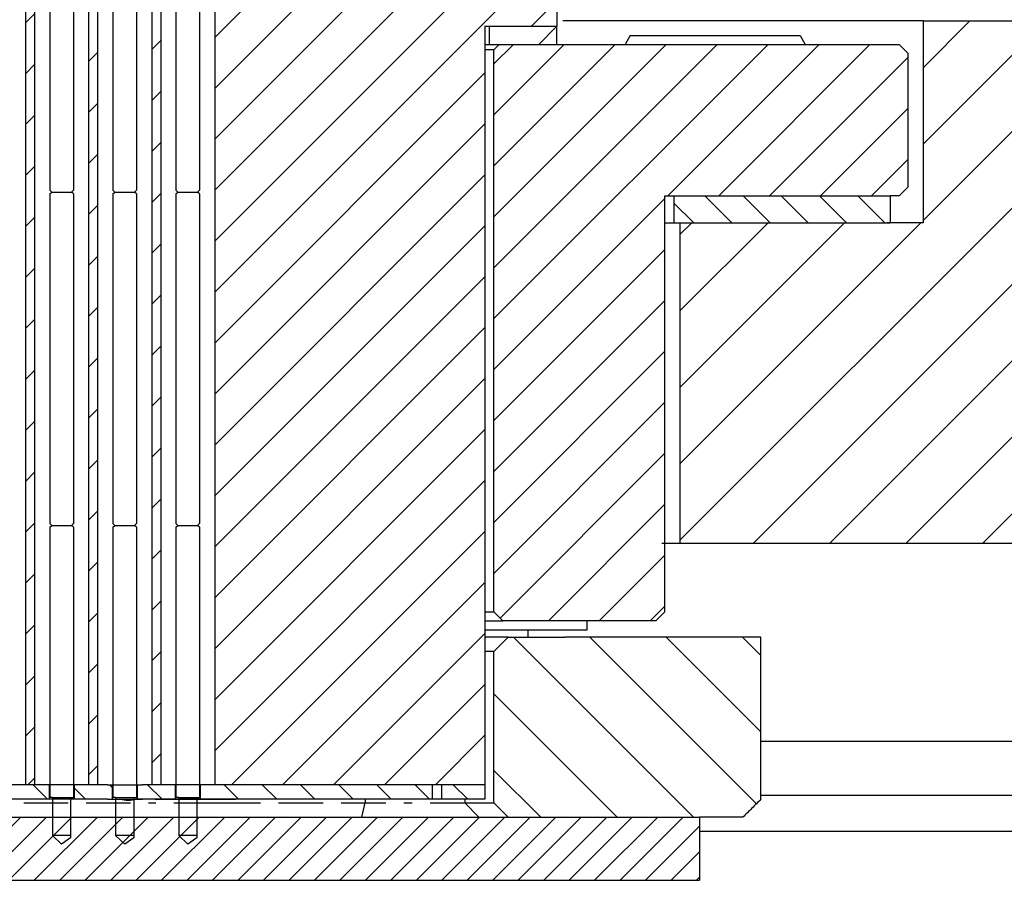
# Model space of a CAD drawing. Extents: x -1809 to 6113, y -4129 to 1471.
# Tile 20 of 197: x 104 to 159, y -2823 to -2775. Entities that reach past the tile are written whole.
import ezdxf

# ---------------------------------------------------------------- set-up
doc = ezdxf.new("R2010")
doc.units = 0
doc.linetypes.add('DASHED', pattern=[15, 7, -8])
doc.layers.get('0').update_dxf_attribs({"linetype": 'CONTINUOUS'})
doc.layers.add('1', color=7, linetype='CONTINUOUS')
pattern_1 = [(45, (-1117.57, -6268.1354), (-1.4142136, 1.4142136), [])]
pattern_2 = [(315, (-1117.57, -6268.1354), (1.0606602, 1.0606602), [])]

# ---------------------------------------------------------------- blocks, each defined once
blk = doc.blocks.new('Z-STACK', base_point=(-660.966, -2918.356))
at = {"linetype": 'CONTINUOUS'}
h = blk.add_hatch(dxfattribs=at)
h.set_pattern_fill('USER', color=1, scale=2, angle=45, pattern_type=0)
h.set_pattern_definition(pattern_1)
h.paths.add_polyline_path([(104.396, -2771.343), (104.396, -2817.243), (104.896, -2817.243), (104.896, -2817.243), (104.896, -2771.343), (104.896, -2771.343), (104.492, -2771.343)])
h = blk.add_hatch(dxfattribs=at)
h.set_pattern_fill('USER', color=1, scale=2, angle=45, pattern_type=0)
h.set_pattern_definition(pattern_1)
h.paths.add_polyline_path([(108.396, -2817.243), (107.896, -2817.243), (107.896, -2771.343), (108.396, -2771.343), (108.396, -2771.343), (108.396, -2817.243)])
h = blk.add_hatch(dxfattribs=at)
h.set_pattern_fill('USER', color=1, scale=2, angle=45, pattern_type=0)
h.set_pattern_definition(pattern_1)
h.paths.add_polyline_path([(111.396, -2817.243), (111.896, -2817.243), (111.896, -2817.243), (111.896, -2771.343), (111.896, -2771.343), (111.396, -2771.343)])
h = blk.add_hatch(dxfattribs=at)
h.set_pattern_fill('USER', scale=5, angle=45, pattern_type=0)
h.set_pattern_definition([(45, (-1117.57, -6268.1354), (-3.535534, 3.535534), [])])
h.paths.add_polyline_path([(130.147, -2775.143), (130.147, -2776.143), (130.697, -2776.143), (133.897, -2776.143), (133.897, -2775.143), (131.077, -2775.143)])
h = blk.add_hatch(dxfattribs=at)
h.set_pattern_fill('USER', color=113, scale=2, angle=45, pattern_type=0)
h.set_pattern_definition(pattern_1)
h.paths.add_polyline_path([(130.697, -2776.143), (130.397, -2776.443), (130.397, -2807.643), (130.897, -2808.143), (134.779, -2808.143), (135.579, -2808.143), (139.397, -2808.143), (139.897, -2807.643), (139.897, -2784.543), (140.397, -2784.543), (152.397, -2784.543), (152.897, -2784.543), (153.397, -2784.043), (153.397, -2776.643), (152.897, -2776.143), (147.684, -2776.143), (138.376, -2776.143), (137.684, -2776.143), (136.876, -2776.143), (133.897, -2776.143)])
h = blk.add_hatch(dxfattribs=at)
h.set_pattern_fill('USER', scale=1.5, angle=315, pattern_type=0)
h.set_pattern_definition(pattern_2)
h.paths.add_polyline_path([(140.397, -2784.543), (152.397, -2784.543), (152.397, -2786.043), (140.397, -2786.043)])
h = blk.add_hatch(dxfattribs=at)
h.set_pattern_fill('USER', color=5, scale=1.5, angle=315, pattern_type=0)
h.set_pattern_definition(pattern_2)
h.paths.add_polyline_path([(105.696, -2817.243), (104.896, -2817.243), (104.896, -2817.243), (104.396, -2817.243), (103.596, -2817.243), (103.596, -2818.043), (105.696, -2818.043), (105.696, -2818.043), (105.696, -2817.243)])
h = blk.add_hatch(dxfattribs=at)
h.set_pattern_fill('USER', color=5, scale=1.5, angle=315, pattern_type=0)
h.set_pattern_definition(pattern_2)
h.paths.add_polyline_path([(108.396, -2817.243), (107.896, -2817.243), (107.096, -2817.243), (107.096, -2818.043), (107.513, -2818.043), (107.715, -2818.043), (107.914, -2818.043), (108.132, -2818.043), (108.346, -2818.043), (108.937, -2818.043), (109.037, -2818.043), (109.196, -2818.043), (109.196, -2818.043), (109.196, -2817.243), (109.196, -2817.243), (108.937, -2817.243), (108.396, -2817.243)])
h = blk.add_hatch(dxfattribs=at)
h.set_pattern_fill('USER', color=5, scale=1.5, angle=315, pattern_type=0)
h.set_pattern_definition(pattern_2)
h.paths.add_polyline_path([(110.877, -2818.043), (110.596, -2818.043), (110.596, -2817.243), (110.877, -2817.243), (111.396, -2817.243), (111.896, -2817.243), (111.896, -2817.243), (112.696, -2817.243), (112.696, -2817.243), (112.696, -2818.043), (112.696, -2818.043), (112.383, -2818.043)])
h = blk.add_hatch(dxfattribs=at)
h.set_pattern_fill('USER', color=5, scale=1.5, angle=315, pattern_type=0)
h.set_pattern_definition(pattern_2)
h.paths.add_polyline_path([(125.312, -2817.243), (124.715, -2817.243), (124.023, -2817.243), (123.063, -2817.243), (122.525, -2817.243), (122.387, -2817.243), (121.887, -2817.243), (121.763, -2817.243), (121.276, -2817.243), (120.523, -2817.243), (119.502, -2817.243), (119.067, -2817.243), (118.887, -2817.243), (118.387, -2817.243), (118.221, -2817.243), (117.832, -2817.243), (117.023, -2817.243), (115.947, -2817.243), (115.387, -2817.243), (114.896, -2817.243), (114.096, -2817.243), (114.096, -2818.043), (114.132, -2818.043), (114.233, -2818.043), (114.275, -2818.043), (114.634, -2818.043), (114.933, -2818.043), (116.683, -2818.043), (126.981, -2818.043), (126.981, -2817.243), (126.632, -2817.243), (125.976, -2817.243), (125.886, -2817.243), (125.387, -2817.243)])
h = blk.add_hatch(dxfattribs=at)
h.set_pattern_fill('USER', color=5, scale=1.5, angle=315, pattern_type=0)
h.set_pattern_definition(pattern_2)
h.paths.add_polyline_path([(126.981, -2817.243), (126.981, -2818.043), (127.514, -2818.043), (127.514, -2817.243)])
h = blk.add_hatch(dxfattribs=at)
h.set_pattern_fill('USER', color=5, scale=1.5, angle=315, pattern_type=0)
h.set_pattern_definition(pattern_2)
h.paths.add_polyline_path([(127.63, -2817.243), (127.522, -2817.243), (127.514, -2817.243), (127.514, -2818.043), (129.897, -2818.043), (129.897, -2817.243), (128.886, -2817.243)])
at = {"layer": '1', "linetype": 'CONTINUOUS'}
h = blk.add_hatch(dxfattribs=at)
h.set_pattern_fill('USER', color=1, scale=2, angle=45, pattern_type=0)
h.set_pattern_definition(pattern_1)
h.paths.add_polyline_path([(118.387, -2771.343), (118.221, -2771.343), (117.832, -2771.343), (117.023, -2771.343), (115.947, -2771.343), (115.792, -2771.343), (115.525, -2771.343), (115.387, -2771.343), (115.097, -2771.343), (114.896, -2771.343), (114.896, -2817.243), (115.387, -2817.243), (115.947, -2817.243), (117.023, -2817.243), (117.832, -2817.243), (118.221, -2817.243), (118.387, -2817.243), (118.887, -2817.243), (119.067, -2817.243), (119.502, -2817.243), (120.523, -2817.243), (121.276, -2817.243), (121.763, -2817.243), (121.887, -2817.243), (122.387, -2817.243), (122.525, -2817.243), (123.063, -2817.243), (124.023, -2817.243), (124.715, -2817.243), (125.312, -2817.243), (125.387, -2817.243), (125.886, -2817.243), (125.976, -2817.243), (126.632, -2817.243), (126.981, -2817.243), (127.514, -2817.243), (127.522, -2817.243), (127.63, -2817.243), (128.886, -2817.243), (129.897, -2817.243), (129.897, -2775.143), (130.147, -2775.143), (133.897, -2775.143), (133.897, -2769.343), (132.897, -2769.343), (132.897, -2771.343), (132.397, -2771.343), (128.886, -2771.343), (127.63, -2771.343), (127.522, -2771.343), (127.514, -2771.343), (126.981, -2771.343), (126.632, -2771.343), (125.976, -2771.343), (125.886, -2771.343), (125.387, -2771.343), (125.312, -2771.343), (124.715, -2771.343), (124.023, -2771.343), (123.063, -2771.343), (122.525, -2771.343), (122.387, -2771.343), (121.887, -2771.343), (121.763, -2771.343), (121.276, -2771.343), (120.523, -2771.343), (119.502, -2771.343), (119.067, -2771.343), (118.887, -2771.343)])
h = blk.add_hatch(dxfattribs=at)
h.set_pattern_fill('USER', color=6, scale=3, angle=45, pattern_type=0)
h.set_pattern_definition([(45, (-1117.57, -6268.1354), (-2.1213203, 2.1213203), [])])
h.paths.add_polyline_path([(252.226, -2774.843), (154.226, -2774.843), (154.226, -2786.043), (152.226, -2786.043), (148.976, -2786.043), (143.476, -2786.043), (140.726, -2786.043), (140.726, -2803.843), (174.226, -2803.843), (174.226, -2786.843), (190.226, -2786.843), (190.226, -2780.843), (242.226, -2780.843), (242.226, -2790.843), (246.226, -2790.843), (246.226, -2814.843), (196.226, -2814.843), (196.226, -2817.843), (198.226, -2819.843), (252.226, -2819.843)])
h = blk.add_hatch(dxfattribs=at)
h.set_pattern_fill('USER', color=40, scale=3, angle=135, pattern_type=0)
h.set_pattern_definition([(135, (-1117.57, -6668.1354), (-2.1213203, -2.1213203), [])])
edge = h.paths.add_edge_path()
edge.add_line((145.226, -2809.043), (136.345, -2809.043))
edge.add_line((136.345, -2809.043), (134.345, -2809.043))
edge.add_line((134.345, -2809.043), (131.197, -2809.043))
edge.add_line((131.197, -2809.043), (130.397, -2809.843))
edge.add_line((130.397, -2809.843), (130.397, -2818.243))
edge.add_line((130.397, -2818.243), (131.197, -2819.043))
edge.add_line((131.197, -2819.043), (134.345, -2819.043))
edge.add_line((134.345, -2819.043), (134.345, -2819.043))
edge.add_line((134.345, -2819.043), (136.345, -2819.043))
edge.add_line((136.345, -2819.043), (136.345, -2819.043))
edge.add_line((136.345, -2819.043), (141.821, -2819.043))
edge.add_line((141.821, -2819.043), (144.225, -2819.043))
edge.add_spline(control_points=[(144.225, -2819.043), (144.392, -2818.876), (144.725, -2818.543), (145.059, -2818.21), (145.226, -2818.043)], knot_values=[0, 0, 0, 0, 0.707598, 1.415195, 1.415195, 1.415195, 1.415195], degree=3, periodic=0)
edge.add_line((145.226, -2818.043), (145.226, -2809.043))
h = blk.add_hatch(dxfattribs=at)
h.set_pattern_fill('USER', color=4, angle=45, pattern_type=0)
h.set_pattern_definition([(45, (-1117.57, -6268.1354), (-0.70710678, 0.70710678), [])])
h.paths.add_polyline_path([(136.345, -2819.043), (136.345, -2819.043), (141.821, -2819.043), (141.821, -2822.543), (136.345, -2822.543), (134.345, -2822.543), (100.643, -2822.543), (36.397, -2822.543), (36.397, -2819.043), (44.801, -2819.043), (44.801, -2819.043), (44.869, -2819.043), (44.869, -2819.043), (46.286, -2819.043), (46.44, -2819.043), (46.908, -2819.043), (57.163, -2819.043), (71.047, -2819.043), (71.897, -2819.043), (76.093, -2819.043), (76.097, -2819.043), (76.965, -2819.043), (77.058, -2819.043), (82.705, -2819.043), (83.397, -2819.043), (84.397, -2819.043), (84.557, -2819.043), (85.758, -2819.043), (103.294, -2819.043), (104.294, -2819.043), (106.758, -2819.043), (107.758, -2819.043), (110.221, -2819.043), (111.221, -2819.043), (111.635, -2819.043), (112.635, -2819.043), (117.442, -2819.043), (118.442, -2819.043), (120.917, -2819.043), (121.917, -2819.043), (123.063, -2819.043), (125.754, -2819.043), (129.567, -2819.043), (131.197, -2819.043), (134.345, -2819.043), (134.345, -2819.043)])
at = {"color": 7, "linetype": 'CONTINUOUS'}
for p, q in [((133.897, -2769.343), (133.897, -2775.143)), ((104.396, -2771.343), (104.396, -2817.243)), ((104.896, -2771.343), (104.896, -2817.243)), ((107.896, -2771.343), (107.896, -2817.243)), ((108.396, -2771.343), (108.396, -2817.243)), ((111.396, -2771.343), (111.396, -2817.243)), ((111.896, -2771.343), (111.896, -2817.243)), ((114.896, -2771.343), (114.896, -2817.243)), ((129.897, -2775.143), (129.897, -2817.243)), ((129.897, -2775.143), (130.147, -2775.143)), ((130.147, -2776.143), (130.147, -2775.143)), ((130.147, -2775.143), (131.077, -2775.143)), ((130.147, -2775.143), (133.897, -2775.143)), ((131.077, -2775.143), (133.897, -2775.143)), ((133.897, -2776.143), (133.897, -2775.143)), ((129.897, -2776.143), (130.147, -2776.143)), ((130.147, -2776.143), (130.697, -2776.143)), ((130.697, -2776.143), (133.897, -2776.143)), ((137.972, -2775.643), (137.684, -2776.143)), ((137.972, -2775.643), (138.876, -2775.643)), ((138.876, -2775.643), (147.395, -2775.643)), ((147.395, -2775.643), (147.684, -2776.143)), ((135.579, -2808.643), (135.579, -2808.143)), ((129.897, -2808.643), (135.579, -2808.643)), ((132.279, -2808.643), (132.279, -2809.043))]:
    blk.add_line(p, q, dxfattribs=at)
at = {"color": 2, "linetype": 'CONTINUOUS'}
for p, q in [((105.746, -2770.543), (105.746, -2784.243)), ((107.046, -2770.543), (107.046, -2784.243)), ((109.246, -2770.543), (109.246, -2784.243)), ((110.546, -2770.543), (110.546, -2784.243)), ((112.746, -2770.543), (112.746, -2784.243)), ((114.046, -2770.543), (114.046, -2784.243)), ((105.746, -2784.243), (105.846, -2784.343)), ((105.746, -2784.443), (105.846, -2784.343)), ((107.046, -2784.243), (106.946, -2784.343)), ((107.046, -2784.443), (106.946, -2784.343)), ((109.246, -2784.243), (109.346, -2784.343)), ((109.246, -2784.443), (109.346, -2784.343)), ((110.546, -2784.243), (110.446, -2784.343)), ((110.546, -2784.443), (110.446, -2784.343)), ((112.746, -2784.243), (112.846, -2784.343)), ((112.746, -2784.443), (112.846, -2784.343)), ((114.046, -2784.243), (113.946, -2784.343)), ((114.046, -2784.443), (113.946, -2784.343)), ((105.746, -2784.443), (105.746, -2802.743)), ((107.046, -2784.443), (107.046, -2802.743)), ((109.246, -2784.443), (109.246, -2802.743)), ((110.546, -2784.443), (110.546, -2802.743)), ((112.746, -2784.443), (112.746, -2802.743)), ((114.046, -2784.443), (114.046, -2802.743)), ((105.746, -2802.743), (105.846, -2802.843)), ((105.746, -2802.943), (105.846, -2802.843)), ((105.746, -2802.943), (105.746, -2817.943)), ((107.046, -2802.743), (106.946, -2802.843)), ((107.046, -2802.943), (106.946, -2802.843)), ((107.046, -2802.943), (107.046, -2817.943)), ((109.246, -2802.743), (109.346, -2802.843)), ((109.246, -2802.943), (109.346, -2802.843)), ((109.246, -2802.943), (109.246, -2817.943)), ((110.546, -2802.743), (110.446, -2802.843)), ((110.546, -2802.943), (110.446, -2802.843)), ((110.546, -2802.943), (110.546, -2817.943)), ((112.746, -2802.743), (112.846, -2802.843)), ((112.746, -2802.943), (112.846, -2802.843)), ((112.746, -2802.943), (112.746, -2817.943)), ((114.046, -2802.743), (113.946, -2802.843)), ((114.046, -2802.943), (113.946, -2802.843)), ((114.046, -2802.943), (114.046, -2817.943)), ((105.896, -2817.943), (105.746, -2817.943)), ((105.896, -2817.943), (105.896, -2819.043)), ((106.896, -2817.943), (106.896, -2819.043)), ((106.896, -2817.943), (107.046, -2817.943)), ((109.396, -2817.943), (109.246, -2817.943)), ((109.396, -2817.943), (109.396, -2819.043)), ((110.396, -2817.943), (110.396, -2819.043)), ((110.396, -2817.943), (110.546, -2817.943)), ((112.896, -2817.943), (112.746, -2817.943)), ((112.896, -2817.943), (112.896, -2819.043)), ((113.896, -2817.943), (113.896, -2819.043)), ((113.896, -2817.943), (114.046, -2817.943)), ((105.896, -2819.043), (105.896, -2820.062)), ((106.896, -2819.043), (106.896, -2820.062)), ((109.396, -2819.043), (109.396, -2820.062)), ((110.396, -2819.043), (110.396, -2820.062)), ((112.896, -2819.043), (112.896, -2820.062)), ((113.896, -2819.043), (113.896, -2820.062)), ((106.396, -2820.543), (105.896, -2820.062)), ((106.896, -2820.183), (106.396, -2820.543)), ((106.896, -2820.062), (106.896, -2820.183)), ((109.896, -2820.543), (109.396, -2820.062)), ((110.396, -2820.183), (109.896, -2820.543)), ((110.396, -2820.062), (110.396, -2820.183)), ((113.396, -2820.543), (112.896, -2820.062)), ((113.896, -2820.183), (113.396, -2820.543)), ((113.896, -2820.062), (113.896, -2820.183))]:
    blk.add_line(p, q, dxfattribs=at)
at = {"color": 6, "linetype": 'CONTINUOUS'}
for p, q in [((154.226, -2774.843), (134.226, -2774.843)), ((154.226, -2774.843), (154.226, -2786.043)), ((154.226, -2774.843), (252.226, -2774.843)), ((140.726, -2786.043), (143.476, -2786.043)), ((140.726, -2786.043), (140.726, -2803.843)), ((143.476, -2786.043), (148.976, -2786.043)), ((148.976, -2786.043), (152.226, -2786.043)), ((154.226, -2786.043), (152.226, -2786.043)), ((140.726, -2803.843), (139.726, -2803.843)), ((174.226, -2803.843), (140.726, -2803.843))]:
    blk.add_line(p, q, dxfattribs=at)
at = {"color": 7, "linetype": 'DASHED'}
for p, q in [((129.897, -2775.143), (130.147, -2775.143)), ((129.897, -2775.143), (130.147, -2775.143)), ((130.147, -2775.143), (131.077, -2775.143)), ((137.684, -2776.143), (138.376, -2776.143)), ((138.376, -2776.143), (147.684, -2776.143)), ((129.897, -2807.643), (130.397, -2807.643)), ((129.897, -2808.143), (130.897, -2808.143)), ((134.779, -2808.143), (130.897, -2808.143)), ((135.579, -2808.143), (134.779, -2808.143)), ((104.396, -2817.243), (103.596, -2817.243)), ((104.896, -2817.243), (104.396, -2817.243)), ((104.896, -2817.243), (104.896, -2817.243)), ((105.696, -2817.243), (104.896, -2817.243)), ((105.696, -2817.243), (105.696, -2817.243)), ((106.759, -2817.243), (105.696, -2817.243)), ((107.096, -2817.243), (106.759, -2817.243)), ((107.896, -2817.243), (107.096, -2817.243)), ((108.396, -2817.243), (107.896, -2817.243)), ((108.396, -2817.243), (108.396, -2817.243)), ((108.937, -2817.243), (108.396, -2817.243)), ((108.937, -2817.243), (109.196, -2817.243)), ((109.196, -2817.243), (109.196, -2817.243)), ((109.196, -2817.243), (110.259, -2817.243)), ((110.259, -2817.243), (110.596, -2817.243)), ((110.596, -2817.243), (110.877, -2817.243)), ((111.396, -2817.243), (110.877, -2817.243)), ((111.896, -2817.243), (111.396, -2817.243)), ((111.896, -2817.243), (111.896, -2817.243)), ((112.696, -2817.243), (111.896, -2817.243)), ((112.696, -2817.243), (112.696, -2817.243)), ((113.759, -2817.243), (112.696, -2817.243)), ((114.096, -2817.243), (113.759, -2817.243)), ((114.896, -2817.243), (114.096, -2817.243)), ((115.387, -2817.243), (114.896, -2817.243)), ((115.947, -2817.243), (115.387, -2817.243)), ((117.023, -2817.243), (115.947, -2817.243)), ((117.832, -2817.243), (117.023, -2817.243)), ((118.221, -2817.243), (117.832, -2817.243)), ((118.387, -2817.243), (118.221, -2817.243)), ((118.887, -2817.243), (118.387, -2817.243)), ((119.067, -2817.243), (118.887, -2817.243)), ((119.502, -2817.243), (119.067, -2817.243)), ((120.523, -2817.243), (119.502, -2817.243)), ((121.276, -2817.243), (120.523, -2817.243)), ((121.763, -2817.243), (121.276, -2817.243)), ((121.887, -2817.243), (121.763, -2817.243)), ((122.387, -2817.243), (121.887, -2817.243)), ((122.525, -2817.243), (122.387, -2817.243)), ((123.063, -2817.243), (122.525, -2817.243)), ((124.023, -2817.243), (123.063, -2817.243)), ((124.715, -2817.243), (124.023, -2817.243)), ((125.312, -2817.243), (124.715, -2817.243)), ((125.387, -2817.243), (125.312, -2817.243)), ((125.886, -2817.243), (125.387, -2817.243)), ((125.976, -2817.243), (125.886, -2817.243)), ((126.632, -2817.243), (125.976, -2817.243)), ((126.981, -2817.243), (126.632, -2817.243)), ((127.514, -2817.243), (126.981, -2817.243)), ((127.522, -2817.243), (127.514, -2817.243)), ((127.63, -2817.243), (127.522, -2817.243)), ((128.886, -2817.243), (127.63, -2817.243)), ((129.897, -2817.243), (128.886, -2817.243)), ((109.451, -2818.043), (110.221, -2818.043)), ((110.221, -2818.043), (110.566, -2818.043)), ((110.576, -2818.043), (110.566, -2818.043)), ((110.596, -2818.043), (110.576, -2818.043)), ((110.596, -2818.043), (110.596, -2818.043)), ((111.001, -2818.043), (110.596, -2818.043)), ((111.221, -2818.043), (111.001, -2818.043)), ((111.39, -2818.043), (111.221, -2818.043)), ((111.594, -2818.043), (111.635, -2818.043)), ((111.635, -2818.043), (112.635, -2818.043)), ((112.696, -2818.043), (112.383, -2818.043)), ((112.635, -2818.043), (112.696, -2818.043)), ((112.696, -2818.043), (113.084, -2818.043)), ((114.013, -2818.043), (112.696, -2818.043)), ((112.696, -2818.043), (112.696, -2818.043)), ((113.084, -2818.043), (113.908, -2818.043)), ((113.908, -2818.043), (114.076, -2818.043)), ((114.096, -2818.043), (114.013, -2818.043)), ((114.076, -2818.043), (114.096, -2818.043)), ((114.096, -2818.043), (114.096, -2818.043)), ((114.096, -2818.043), (114.501, -2818.043)), ((114.132, -2818.043), (114.096, -2818.043)), ((114.233, -2818.043), (114.132, -2818.043)), ((114.275, -2818.043), (114.233, -2818.043)), ((114.634, -2818.043), (114.275, -2818.043)), ((114.501, -2818.043), (116.051, -2818.043)), ((114.933, -2818.043), (114.634, -2818.043)), ((116.683, -2818.043), (114.933, -2818.043))]:
    blk.add_line(p, q, dxfattribs=at)
at = {"color": 113, "linetype": 'DASHED'}
for p, q in [((129.897, -2776.143), (130.147, -2776.143)), ((130.147, -2776.143), (130.697, -2776.143)), ((130.697, -2776.143), (133.897, -2776.143)), ((140.397, -2784.543), (152.397, -2784.543))]:
    blk.add_line(p, q, dxfattribs=at)
at = {"color": 113, "linetype": 'CONTINUOUS'}
for p, q in [((130.397, -2776.443), (130.697, -2776.143)), ((133.897, -2776.143), (136.876, -2776.143)), ((136.876, -2776.143), (137.684, -2776.143)), ((137.684, -2776.143), (138.376, -2776.143)), ((138.376, -2776.143), (147.684, -2776.143)), ((147.684, -2776.143), (152.897, -2776.143)), ((152.897, -2776.143), (153.397, -2776.643)), ((130.397, -2776.443), (129.897, -2776.443)), ((130.397, -2807.643), (130.397, -2776.443)), ((153.397, -2784.043), (153.397, -2776.643)), ((152.897, -2784.543), (153.397, -2784.043)), ((139.897, -2784.543), (140.397, -2784.543)), ((139.897, -2807.643), (139.897, -2784.543)), ((152.897, -2784.543), (152.397, -2784.543)), ((129.897, -2807.643), (130.397, -2807.643)), ((130.397, -2807.643), (130.897, -2808.143)), ((139.397, -2808.143), (139.897, -2807.643)), ((129.897, -2808.143), (130.897, -2808.143)), ((134.779, -2808.143), (130.897, -2808.143)), ((135.579, -2808.143), (134.779, -2808.143)), ((139.397, -2808.143), (135.579, -2808.143))]:
    blk.add_line(p, q, dxfattribs=at)
at = {"color": 3, "linetype": 'DASHED'}
blk.add_line((139.897, -2784.543), (140.397, -2784.543), dxfattribs=at)
at = {"color": 3, "linetype": 'CONTINUOUS'}
for p, q in [((140.397, -2784.543), (152.397, -2784.543)), ((140.397, -2784.543), (140.397, -2786.043)), ((152.397, -2784.543), (152.397, -2786.043)), ((139.897, -2786.043), (140.397, -2786.043)), ((140.397, -2786.043), (152.397, -2786.043))]:
    blk.add_line(p, q, dxfattribs=at)
at = {"color": 40, "linetype": 'CONTINUOUS'}
for p, q in [((131.197, -2809.043), (129.897, -2809.043)), ((130.397, -2809.843), (131.197, -2809.043)), ((131.197, -2809.043), (134.345, -2809.043)), ((136.345, -2809.043), (134.345, -2809.043)), ((145.226, -2809.043), (136.345, -2809.043)), ((145.226, -2818.043), (145.226, -2809.043)), ((130.397, -2809.843), (129.897, -2809.843)), ((130.397, -2818.243), (130.397, -2809.843)), ((104.294, -2818.243), (106.758, -2818.243)), ((107.758, -2818.243), (110.221, -2818.243)), ((111.221, -2818.243), (111.635, -2818.243)), ((112.635, -2818.243), (117.442, -2818.243)), ((118.442, -2818.243), (120.917, -2818.243)), ((121.917, -2818.243), (123.257, -2818.243)), ((123.063, -2819.043), (123.257, -2818.243)), ((123.257, -2818.043), (123.257, -2818.243)), ((123.257, -2818.243), (124.392, -2818.243)), ((125.392, -2818.243), (125.865, -2818.243)), ((126.865, -2818.243), (128.779, -2818.243)), ((128.779, -2818.043), (128.779, -2818.243)), ((129.567, -2819.043), (128.779, -2818.243)), ((128.779, -2818.243), (130.397, -2818.243)), ((130.397, -2818.243), (131.197, -2819.043)), ((144.225, -2819.043), (141.821, -2819.043))]:
    blk.add_line(p, q, dxfattribs=at)
at = {"color": 5, "linetype": 'CONTINUOUS'}
for p, q in [((104.396, -2817.243), (103.596, -2817.243)), ((104.896, -2817.243), (104.396, -2817.243)), ((104.896, -2817.243), (104.896, -2817.243)), ((105.696, -2817.243), (104.896, -2817.243)), ((105.696, -2817.243), (105.696, -2817.243)), ((106.759, -2817.243), (105.696, -2817.243)), ((105.696, -2817.243), (105.696, -2818.043)), ((107.096, -2817.243), (106.759, -2817.243)), ((107.896, -2817.243), (107.096, -2817.243)), ((107.096, -2817.243), (107.096, -2818.043)), ((108.396, -2817.243), (107.896, -2817.243)), ((108.396, -2817.243), (108.396, -2817.243)), ((108.937, -2817.243), (108.396, -2817.243)), ((108.937, -2817.243), (109.196, -2817.243)), ((109.196, -2817.243), (109.196, -2817.243)), ((109.196, -2817.243), (110.259, -2817.243)), ((109.196, -2817.243), (109.196, -2818.043)), ((110.259, -2817.243), (110.596, -2817.243)), ((110.596, -2817.243), (110.877, -2817.243)), ((110.596, -2817.243), (110.596, -2818.043)), ((111.396, -2817.243), (110.877, -2817.243)), ((111.896, -2817.243), (111.396, -2817.243)), ((111.896, -2817.243), (111.896, -2817.243)), ((112.696, -2817.243), (111.896, -2817.243)), ((112.696, -2817.243), (112.696, -2817.243)), ((113.759, -2817.243), (112.696, -2817.243)), ((112.696, -2817.243), (112.696, -2818.043)), ((114.096, -2817.243), (113.759, -2817.243)), ((114.896, -2817.243), (114.096, -2817.243)), ((114.096, -2817.243), (114.096, -2818.043)), ((115.387, -2817.243), (114.896, -2817.243)), ((115.947, -2817.243), (115.387, -2817.243)), ((117.023, -2817.243), (115.947, -2817.243)), ((117.832, -2817.243), (117.023, -2817.243)), ((118.221, -2817.243), (117.832, -2817.243)), ((118.387, -2817.243), (118.221, -2817.243)), ((118.887, -2817.243), (118.387, -2817.243)), ((119.067, -2817.243), (118.887, -2817.243)), ((119.502, -2817.243), (119.067, -2817.243)), ((120.523, -2817.243), (119.502, -2817.243)), ((121.276, -2817.243), (120.523, -2817.243)), ((121.763, -2817.243), (121.276, -2817.243)), ((121.887, -2817.243), (121.763, -2817.243)), ((122.387, -2817.243), (121.887, -2817.243)), ((122.525, -2817.243), (122.387, -2817.243)), ((123.063, -2817.243), (122.525, -2817.243)), ((124.023, -2817.243), (123.063, -2817.243)), ((124.715, -2817.243), (124.023, -2817.243)), ((125.312, -2817.243), (124.715, -2817.243)), ((125.387, -2817.243), (125.312, -2817.243)), ((125.886, -2817.243), (125.387, -2817.243)), ((125.976, -2817.243), (125.886, -2817.243)), ((126.632, -2817.243), (125.976, -2817.243)), ((126.981, -2817.243), (126.632, -2817.243)), ((127.514, -2817.243), (126.981, -2817.243)), ((126.981, -2818.043), (126.981, -2817.243)), ((127.522, -2817.243), (127.514, -2817.243)), ((127.514, -2818.043), (127.514, -2817.243)), ((127.63, -2817.243), (127.522, -2817.243)), ((128.886, -2817.243), (127.63, -2817.243)), ((129.897, -2817.243), (128.886, -2817.243)), ((129.897, -2817.243), (129.897, -2818.043)), ((105.696, -2818.043), (103.596, -2818.043)), ((105.696, -2818.043), (105.696, -2818.043)), ((105.78, -2818.043), (105.696, -2818.043)), ((107.096, -2818.043), (105.78, -2818.043)), ((107.513, -2818.043), (107.096, -2818.043)), ((107.715, -2818.043), (107.513, -2818.043)), ((107.914, -2818.043), (107.715, -2818.043)), ((108.132, -2818.043), (107.914, -2818.043)), ((108.346, -2818.043), (108.132, -2818.043)), ((108.937, -2818.043), (108.346, -2818.043)), ((108.937, -2818.043), (109.037, -2818.043)), ((109.037, -2818.043), (109.196, -2818.043)), ((109.196, -2818.043), (109.196, -2818.043)), ((109.196, -2818.043), (110.08, -2818.043)), ((110.08, -2818.043), (110.596, -2818.043)), ((110.596, -2818.043), (110.877, -2818.043)), ((112.383, -2818.043), (110.877, -2818.043)), ((112.696, -2818.043), (112.383, -2818.043)), ((114.013, -2818.043), (112.696, -2818.043)), ((112.696, -2818.043), (112.696, -2818.043)), ((114.096, -2818.043), (114.013, -2818.043)), ((114.132, -2818.043), (114.096, -2818.043)), ((114.233, -2818.043), (114.132, -2818.043)), ((114.275, -2818.043), (114.233, -2818.043)), ((114.634, -2818.043), (114.275, -2818.043)), ((114.933, -2818.043), (114.634, -2818.043)), ((116.683, -2818.043), (114.933, -2818.043)), ((126.981, -2818.043), (116.683, -2818.043)), ((127.514, -2818.043), (126.981, -2818.043)), ((129.897, -2818.043), (127.514, -2818.043))]:
    blk.add_line(p, q, dxfattribs=at)
at = {"color": 40, "linetype": 'DASHED'}
for p, q in [((103.294, -2819.043), (104.294, -2819.043)), ((104.294, -2819.043), (106.758, -2819.043)), ((106.758, -2819.043), (107.758, -2819.043)), ((107.758, -2819.043), (110.221, -2819.043)), ((110.221, -2819.043), (111.221, -2819.043)), ((111.221, -2819.043), (111.635, -2819.043)), ((111.635, -2819.043), (112.635, -2819.043)), ((112.635, -2819.043), (117.442, -2819.043)), ((117.442, -2819.043), (118.442, -2819.043)), ((118.442, -2819.043), (120.917, -2819.043)), ((120.917, -2819.043), (121.917, -2819.043)), ((121.917, -2819.043), (123.063, -2819.043)), ((123.063, -2819.043), (125.754, -2819.043)), ((125.754, -2819.043), (127.146, -2819.043)), ((127.146, -2819.043), (127.442, -2819.043)), ((127.442, -2819.043), (129.567, -2819.043)), ((129.567, -2819.043), (131.197, -2819.043)), ((131.197, -2819.043), (134.345, -2819.043)), ((134.345, -2819.043), (136.345, -2819.043)), ((134.345, -2819.043), (134.345, -2819.043)), ((136.345, -2819.043), (141.821, -2819.043)), ((136.345, -2819.043), (136.345, -2819.043))]:
    blk.add_line(p, q, dxfattribs=at)
at = {"color": 4, "linetype": 'CONTINUOUS'}
for p, q in [((103.294, -2819.043), (104.294, -2819.043)), ((104.294, -2819.043), (106.758, -2819.043)), ((106.758, -2819.043), (107.758, -2819.043)), ((107.758, -2819.043), (110.221, -2819.043)), ((110.221, -2819.043), (111.221, -2819.043)), ((111.221, -2819.043), (111.635, -2819.043)), ((111.635, -2819.043), (112.635, -2819.043)), ((112.635, -2819.043), (117.442, -2819.043)), ((117.442, -2819.043), (118.442, -2819.043)), ((118.442, -2819.043), (120.917, -2819.043)), ((120.917, -2819.043), (121.917, -2819.043)), ((121.917, -2819.043), (123.063, -2819.043)), ((123.063, -2819.043), (125.754, -2819.043)), ((125.754, -2819.043), (129.567, -2819.043)), ((129.567, -2819.043), (131.197, -2819.043)), ((131.197, -2819.043), (134.345, -2819.043)), ((134.345, -2819.043), (136.345, -2819.043)), ((134.345, -2819.043), (134.345, -2819.043)), ((136.345, -2819.043), (141.821, -2819.043)), ((136.345, -2819.043), (136.345, -2819.043)), ((141.821, -2819.043), (141.821, -2822.543)), ((100.643, -2822.543), (134.345, -2822.543)), ((134.345, -2822.543), (136.345, -2822.543)), ((136.345, -2822.543), (141.821, -2822.543))]:
    blk.add_line(p, q, dxfattribs=at)
at = {"color": 7, "linetype": 'CONTINUOUS'}
for start, end in [(-102.4537, -90), (-90, -77.5463)]:
    blk.add_arc((110.098, -2815.968), 2.125, start, end, dxfattribs=at)
at = {"color": 40, "linetype": 'CONTINUOUS'}
blk.add_open_spline([(145.226, -2818.043), (145.059, -2818.21), (144.892, -2818.376), (144.725, -2818.543), (144.559, -2818.71), (144.392, -2818.876), (144.225, -2819.043)], degree=3, knots=[204074.387739, 204074.387739, 204074.387739, 204074.387739, 204075.095337, 204075.095337, 204075.095337, 204075.802934, 204075.802934, 204075.802934, 204075.802934], dxfattribs=at)
at = {"layer": '1', "color": 2, "linetype": 'CONTINUOUS'}
for p, q in [((105.846, -2784.343), (106.946, -2784.343)), ((109.346, -2784.343), (110.446, -2784.343)), ((112.846, -2784.343), (113.946, -2784.343)), ((105.846, -2802.843), (106.946, -2802.843)), ((109.346, -2802.843), (110.446, -2802.843)), ((112.846, -2802.843), (113.946, -2802.843)), ((105.896, -2817.943), (106.896, -2817.943)), ((109.396, -2817.943), (110.396, -2817.943)), ((112.896, -2817.943), (113.896, -2817.943)), ((106.896, -2820.062), (105.896, -2820.062)), ((110.396, -2820.062), (109.396, -2820.062)), ((113.896, -2820.062), (112.896, -2820.062))]:
    blk.add_line(p, q, dxfattribs=at)
at = {"layer": '1', "color": 6, "linetype": 'CONTINUOUS'}
for p, q in [((196.226, -2814.843), (145.226, -2814.843)), ((196.226, -2817.843), (145.226, -2817.843)), ((198.226, -2819.843), (141.821, -2819.843))]:
    blk.add_line(p, q, dxfattribs=at)

msp = doc.modelspace()

# ---------------------------------------------------------------- block references
at = {"layer": '1'}
msp.add_blockref('Z-STACK', (-660.966, -2918.356), dxfattribs=at)

doc.saveas('drawing.dxf')
